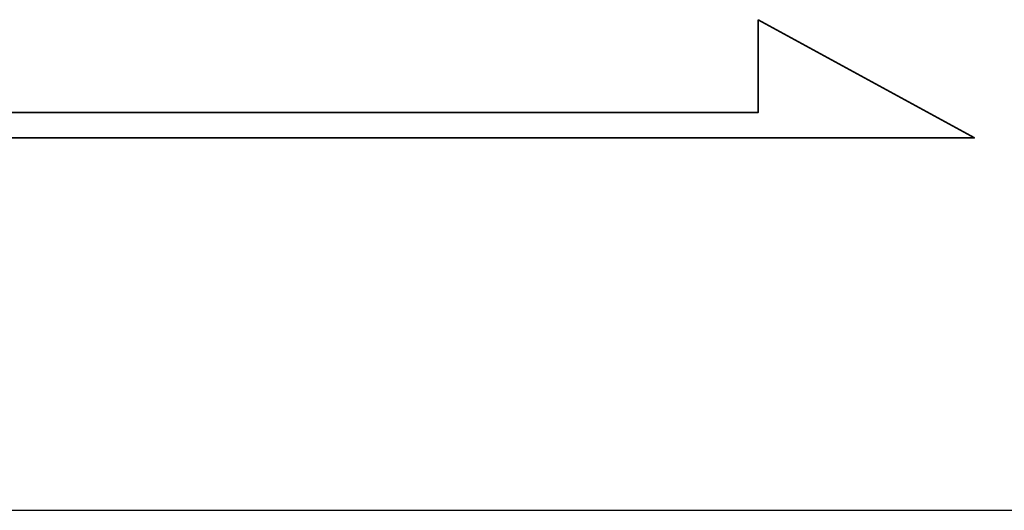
# Model space of a CAD drawing. Extents: x 3 to 2519, y -456 to 604.
# Tile 39 of 45: x 350 to 364, y 233 to 240. Entities that reach past the tile are written whole.
import ezdxf

# ---------------------------------------------------------------- set-up
doc = ezdxf.new("R2010")
doc.units = 0
doc.header["$MEASUREMENT"] = 0
doc.layers.add('DIM', color=4, linetype='CONTINUOUS')
doc.layers.add('layer 1', color=7, linetype='CONTINUOUS')

# ---------------------------------------------------------------- blocks, each defined once
blk = doc.blocks.new('TBI MOTION logo(完整正式版)')
at = {"layer": 'layer 1', "color": 22, "lineweight": 35}
blk.add_open_spline([(75.90875, -9.47875), (75.90875, -9.47875), (75.90875, -12.28625), (75.90875, -12.28625), (75.90875, -12.28625), (75.90875, -12.28625), (75.90875, -12.47875), (75.90875, -12.47875), (75.90875, -12.47875), (75.90875, -12.47875), (75.71625, -12.47875), (75.71625, -12.47875), (75.71625, -12.47875), (75.71625, -12.47875), (-88.32875, -12.47875), (-88.32875, -12.47875), (-88.32875, -12.47875), (-88.32875, -12.47875), (-88.32875, -13.29375), (-88.32875, -13.29375), (-88.32875, -13.29375), (-88.32875, -13.29375), (82.89125, -13.29375), (82.89125, -13.29375), (82.89125, -13.29375), (82.89125, -13.29375), (75.90875, -9.47875), (75.90875, -9.47875)], degree=3, knots=[0, 0, 0, 0, 0.14285714, 0.14285714, 0.14285714, 0.14285714, 0.28571429, 0.28571429, 0.28571429, 0.28571429, 0.42857143, 0.42857143, 0.42857143, 0.42857143, 0.57142857, 0.57142857, 0.57142857, 0.57142857, 0.71428571, 0.71428571, 0.71428571, 0.71428571, 0.85714286, 0.85714286, 0.85714286, 0.85714286, 1, 1, 1, 1], dxfattribs=at)

msp = doc.modelspace()

# ---------------------------------------------------------------- linework, layer by layer
at = {"layer": 'DIM', "color": 7}
msp.add_line((228.352, 232.923), (528.352, 232.923), dxfattribs=at)

# ---------------------------------------------------------------- block references
at = {"layer": 'DIM', "color": 7, "xscale": 0.4434186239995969, "yscale": 0.4434186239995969, "zscale": 0.4434186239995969}
msp.add_blockref('TBI MOTION logo(完整正式版)', (326.551, 244.148), dxfattribs=at)

doc.saveas('drawing.dxf')
